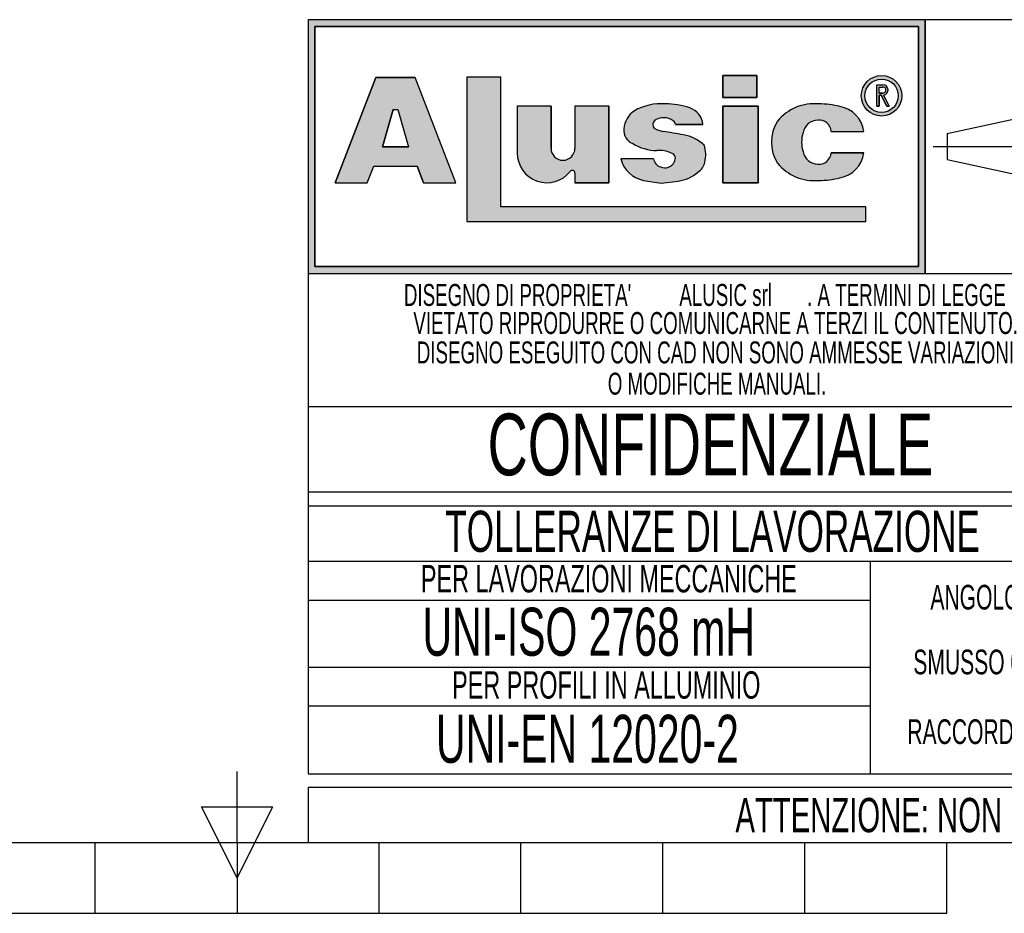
# Model space of a CAD drawing. Header units: millimetres. Extents: x 0 to 420, y 0 to 297.
# Tile 4 of 17: x 194 to 266, y 0 to 65. Entities that reach past the tile are written whole.
import ezdxf
from ezdxf.enums import TextEntityAlignment as Align

# ---------------------------------------------------------------- set-up
doc = ezdxf.new("R2010")
doc.units = ezdxf.units.MM
doc.linetypes.add('CENTERX2', pattern=[20.319999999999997, 12.7, -2.54, 2.54, -2.54])
doc.layers.add('CARTIGLIO', color=140, linetype='Continuous')
doc.styles.add('SLDTEXTSTYLE0', font='TXT', dxfattribs={"width": 0.6382978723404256})
doc.styles.add('SLDTEXTSTYLE1', font='TXT', dxfattribs={"width": 0.675})

# ---------------------------------------------------------------- blocks, each defined once
blk = doc.blocks.new('SW_NOTE_0_1')
at = {"layer": 'CARTIGLIO', "color": 0, "insert": (85.40558510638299, 3.222669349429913), "char_height": 2.5, "attachment_point": 2, "style": 'SLDTEXTSTYLE0'}
blk.add_mtext("ATTENZIONE: NON INTERPRETARE IL DISEGNO. IN CASO DI QUOTE MANCANTI O POCO CHIARE CONSULTARE L'UFFICIO TECNICO", dxfattribs=at)
blk = doc.blocks.new('SW_NOTE_0_14')
at = {"layer": 'CARTIGLIO', "color": 0, "insert": (6.67819148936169, 2.320321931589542), "char_height": 1.8, "attachment_point": 2, "style": 'SLDTEXTSTYLE0'}
blk.add_mtext("ANGOLO ±10'", dxfattribs=at)
blk = doc.blocks.new('SW_NOTE_0_15')
at = {"layer": 'CARTIGLIO', "color": 0, "insert": (23.93617021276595, 3.867203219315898), "char_height": 3, "attachment_point": 2, "style": 'SLDTEXTSTYLE0'}
blk.add_mtext('TOLLERANZE DI LAVORAZIONE', dxfattribs=at)
blk = doc.blocks.new('SW_NOTE_0_16')
at = {"layer": 'CARTIGLIO', "color": 0, "insert": (21.07265624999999, 5.800804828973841), "char_height": 4.500000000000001, "attachment_point": 2, "style": 'SLDTEXTSTYLE1'}
blk.add_mtext('CONFIDENZIALE', dxfattribs=at)
blk = doc.blocks.new('SW_NOTE_0_17')
at = {"layer": 'CARTIGLIO', "color": 0, "insert": (28.04255319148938, 2.062508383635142), "char_height": 1.6, "attachment_point": 2, "style": 'SLDTEXTSTYLE0'}
blk.add_mtext('DISEGNO ESEGUITO CON CAD NON SONO AMMESSE VARIAZIONI', dxfattribs=at)
blk = doc.blocks.new('SW_NOTE_0_18')
at = {"layer": 'CARTIGLIO', "color": 0, "insert": (27.3404255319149, 2.062508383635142), "char_height": 1.6, "attachment_point": 2, "style": 'SLDTEXTSTYLE0'}
blk.add_mtext('VIETATO RIPRODURRE O COMUNICARNE A TERZI IL CONTENUTO.', dxfattribs=at)
blk = doc.blocks.new('SW_NOTE_0_19')
at = {"layer": 'CARTIGLIO', "color": 0, "insert": (7.587765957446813, 2.320321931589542), "char_height": 1.8, "attachment_point": 2, "style": 'SLDTEXTSTYLE0'}
blk.add_mtext('SMUSSO 0.5x45°', dxfattribs=at)
blk = doc.blocks.new('SW_NOTE_0_20')
at = {"layer": 'CARTIGLIO', "color": 0, "insert": (10.40425531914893, 2.062508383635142), "char_height": 1.6, "attachment_point": 2, "style": 'SLDTEXTSTYLE0'}
blk.add_mtext('O MODIFICHE MANUALI.', dxfattribs=at)
blk = doc.blocks.new('SW_NOTE_0_21')
at = {"layer": 'CARTIGLIO', "color": 0, "char_height": 1.6, "attachment_point": 2, "style": 'SLDTEXTSTYLE0'}
for s, insert in [('ALUSIC srl', (25.45120500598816, 2.062508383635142)), ("DISEGNO DI PROPRIETA'", (10.27659574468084, 2.062508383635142)), (". A TERMINI DI LEGGE E'", (39.41078027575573, 2.062508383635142))]:
    blk.add_mtext(s, dxfattribs=dict(at, insert=insert))
blk = doc.blocks.new('SW_NOTE_0_22')
at = {"layer": 'CARTIGLIO', "color": 0, "insert": (8.569148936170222, 2.320321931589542), "char_height": 1.8, "attachment_point": 2, "style": 'SLDTEXTSTYLE0'}
blk.add_mtext('RACCORDO R 0.5', dxfattribs=at)
blk = doc.blocks.new('SW_NOTE_0_23')
at = {"layer": 'CARTIGLIO', "color": 0, "insert": (18.30319148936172, 2.578135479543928), "char_height": 2, "attachment_point": 2, "style": 'SLDTEXTSTYLE0'}
blk.add_mtext('PER LAVORAZIONI MECCANICHE', dxfattribs=at)
blk = doc.blocks.new('SW_NOTE_0_24')
at = {"layer": 'CARTIGLIO', "color": 0, "insert": (15.68484042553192, 4.511737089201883), "char_height": 3.5, "attachment_point": 2, "style": 'SLDTEXTSTYLE0'}
blk.add_mtext('UNI-ISO 2768 mH', dxfattribs=at)
blk = doc.blocks.new('SW_NOTE_0_25')
at = {"layer": 'CARTIGLIO', "color": 0, "insert": (13.85638297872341, 2.578135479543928), "char_height": 2, "attachment_point": 2, "style": 'SLDTEXTSTYLE0'}
blk.add_mtext('PER PROFILI IN ALLUMINIO', dxfattribs=at)
blk = doc.blocks.new('SW_NOTE_0_26')
at = {"layer": 'CARTIGLIO', "color": 0, "insert": (14.05585106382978, 4.511737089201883), "char_height": 3.5, "attachment_point": 2, "style": 'SLDTEXTSTYLE0'}
blk.add_mtext('UNI-EN 12020-2', dxfattribs=at)
blk = doc.blocks.new('Cartiglio ALUSIC')
at = {"layer": 'CARTIGLIO'}
h = blk.add_hatch(color=256, dxfattribs=at)
h.paths.add_polyline_path([(113.971100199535, 149.9990413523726), (113.971100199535, 131.4990413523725), (158.971100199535, 131.4990413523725), (158.971100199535, 149.9990413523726)], flags=0)
h.paths.add_polyline_path([(114.471100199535, 131.9990413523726), (114.471100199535, 149.4990413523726), (158.471100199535, 149.4990413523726), (158.471100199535, 131.9990413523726)], flags=0)
h = blk.add_hatch(color=256, dxfattribs=at)
h.paths.add_polyline_path([(118.292263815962, 138.1064632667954), (118.7611454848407, 139.3206628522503), (121.9303757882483, 139.3206628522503), (122.3992574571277, 138.1064632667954), (124.7510688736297, 138.1064632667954), (121.7833115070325, 145.7916640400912), (118.9082097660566, 145.7916640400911), (115.9404523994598, 138.1064632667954)], flags=0)
h.paths.add_polyline_path([(119.3961687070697, 140.7216809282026), (120.1708764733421, 143.4547391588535), (120.5206447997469, 143.4547391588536), (121.2953525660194, 140.721680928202)], flags=0)
for points in [[(128.0219401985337, 145.7956943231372), (125.5527056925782, 145.7956943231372), (125.5527056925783, 135.2696801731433), (154.6424359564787, 135.2696801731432), (154.6424359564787, 136.3597302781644), (128.0219401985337, 136.3597302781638)], [(144.2116339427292, 145.9308884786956), (144.2116339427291, 144.3245774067), (146.6985305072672, 144.3245774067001), (146.6985305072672, 145.9308884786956)], [(146.7838932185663, 143.6808359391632), (144.2116339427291, 143.6808359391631), (144.2116339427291, 138.1064632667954), (146.7838932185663, 138.1064632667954)]]:
    blk.add_hatch(color=256, dxfattribs=at).paths.add_polyline_path(points, flags=0)
h = blk.add_hatch(color=256, dxfattribs=at)
edge = h.paths.add_edge_path(flags=0)
edge.add_arc((155.7921827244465, 144.4510199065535), 1.479868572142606, 0, 360)
edge = h.paths.add_edge_path(flags=0)
edge.add_arc((155.7921827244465, 144.4510199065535), 1.214864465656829, 0, 360)
h = blk.add_hatch(color=256, dxfattribs=at)
edge = h.paths.add_edge_path(flags=0)
edge.add_arc((155.8903200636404, 144.8676091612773), 0.3723980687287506, 277.1406326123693, 450.0000000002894)
edge.add_line((155.8903200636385, 145.240007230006), (155.450204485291, 145.240007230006))
edge.add_line((155.450204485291, 145.240007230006), (155.450204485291, 143.6880606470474))
edge.add_line((155.450204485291, 143.6880606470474), (155.605611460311, 143.6880606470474))
edge.add_line((155.605611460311, 143.6880606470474), (155.605611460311, 144.4952110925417))
edge.add_line((155.605611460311, 144.4952110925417), (155.764003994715, 144.4952110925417))
edge.add_line((155.764003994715, 144.4952110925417), (156.171212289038, 143.6880606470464))
edge.add_line((156.171212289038, 143.6880606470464), (156.3452765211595, 143.6880606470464))
edge.add_line((156.3452765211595, 143.6880606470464), (155.9366110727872, 144.4980993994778))
edge = h.paths.add_edge_path(flags=0)
edge.add_line((155.6056114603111, 145.0846002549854), (155.8903200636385, 145.0846002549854))
edge.add_arc((155.8903200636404, 144.8676091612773), 0.2169910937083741, -90.00000000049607, 90.00000000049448, ccw=False)
edge.add_line((155.8903200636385, 144.6506180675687), (155.6056114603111, 144.6506180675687))
edge.add_line((155.6056114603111, 144.6506180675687), (155.6056114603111, 145.0846002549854))
h = blk.add_hatch(color=256, dxfattribs=at)
edge = h.paths.add_edge_path(flags=0)
edge.add_arc((132.5578484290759, 140.6186164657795), 0.8721260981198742, 180, 360, ccw=False)
edge.add_line((131.6857223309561, 140.6186164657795), (131.6857223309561, 143.6808359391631))
edge.add_line((131.6857223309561, 143.6808359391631), (129.2243885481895, 143.6808359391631))
edge.add_line((129.2243885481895, 143.6808359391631), (129.2243885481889, 140.2640777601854))
edge.add_arc((131.3820030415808, 140.2640777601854), 2.157614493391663, 180, 321.9680973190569)
edge.add_arc((133.2350345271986, 138.8146685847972), 0.1949400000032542, 3.751097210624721e-10, 141.9680973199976, ccw=False)
edge.add_line((133.4299745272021, 138.8146685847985), (133.4299745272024, 138.106463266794))
edge.add_line((133.4299745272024, 138.106463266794), (135.91068894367, 138.106463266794))
edge.add_line((135.91068894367, 138.106463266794), (135.9106889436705, 143.6808359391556))
edge.add_line((135.9106889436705, 143.6808359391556), (133.4299745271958, 143.6808359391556))
edge.add_line((133.4299745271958, 143.6808359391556), (133.4299745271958, 140.6186164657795))
h = blk.add_hatch(color=256, dxfattribs=at)
edge = h.paths.add_edge_path(flags=0)
edge.add_line((139.7219511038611, 138.0874905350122), (140.9616140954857, 138.2313935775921))
edge.add_arc((140.6251358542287, 140.9172664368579), 2.706867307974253, 277.1406456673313, 311.0032214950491)
edge.add_arc((141.7459062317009, 139.8536948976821), 1.178212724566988, 303.7868133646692, 347.8980612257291)
edge.add_arc((141.0550130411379, 140.1458147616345), 1.920162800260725, 343.6935231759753, 381.4193527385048)
edge.add_arc((140.9170023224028, 138.8528855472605), 2.77207698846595, 46.00269433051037, 81.25096772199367)
edge.add_arc((133.1604335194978, 99.54681763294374), 42.8338661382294, 78.993004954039, 81.01866969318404)
edge.add_arc((140.0875549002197, 143.5111497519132), 1.672976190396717, 238.77709912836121, 261.74465207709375, ccw=False)
edge.add_arc((139.511171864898, 142.3534770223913), 0.3988810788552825, 114.64010585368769, 223.1865854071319, ccw=False)
edge.add_arc((139.9292750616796, 141.471492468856), 1.374925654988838, 90.51660503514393, 115.15343256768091, ccw=False)
edge.add_arc((139.978971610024, 141.8617877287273), 0.986530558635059, 50.69488274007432, 93.60864602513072, ccw=False)
edge.add_arc((140.2656634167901, 142.2302567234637), 0.519939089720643, 14.547573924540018, 49.4198797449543, ccw=False)
edge.add_line((140.7689329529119, 142.3608569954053), (142.7634621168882, 142.3608569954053))
edge.add_arc((141.3534729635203, 142.2214802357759), 1.416861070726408, 5.645321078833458, 71.38339334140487)
edge.add_arc((140.0918708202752, 138.6413140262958), 5.212710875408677, 70.80435731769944, 90.86664277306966)
edge.add_arc((139.6876943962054, 140.01898057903), 3.848224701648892, 85.15036290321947, 119.9120405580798)
edge.add_arc((138.7589405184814, 141.8826763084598), 1.774008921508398, 123.9309471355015, 174.9914571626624)
edge.add_arc((138.007121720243, 141.9227892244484), 1.021881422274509, 173.5516105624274, 249.3813116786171)
edge.add_arc((139.4480837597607, 143.8857829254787), 3.430150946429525, 238.3320469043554, 269.1908231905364)
edge.add_arc((139.5671105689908, 138.3083973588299), 2.154096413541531, 64.99796384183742, 94.45891481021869, ccw=False)
edge.add_arc((140.3551381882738, 139.8813550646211), 0.398545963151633, -35.586121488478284, 72.11412463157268, ccw=False)
edge.add_arc((139.9862171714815, 139.9393420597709), 0.7512299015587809, 245.201083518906, 337.29941344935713, ccw=False)
edge.add_arc((139.934335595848, 140.0154535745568), 0.8024620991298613, 192.5591591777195, 250.8523518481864, ccw=False)
edge.add_line((139.1510748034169, 139.8409601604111), (136.768183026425, 139.8409601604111))
edge.add_arc((138.8654850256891, 140.4022414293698), 2.1711085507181, 194.9824340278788, 258.3364147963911)
edge.add_line((138.4265630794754, 138.2759630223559), (139.7219511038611, 138.0874905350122))
h = blk.add_hatch(color=256, dxfattribs=at)
edge = h.paths.add_edge_path(flags=0)
edge.add_arc((151.1448446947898, 140.5631500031), 1.095489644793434, 191.1589777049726, 269.9285492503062, ccw=False)
edge.add_arc((152.2932291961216, 141.066632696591), 2.335462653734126, 162.1599290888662, 197.8400709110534, ccw=False)
edge.add_arc((151.1448446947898, 141.5701153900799), 1.095489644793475, 90.07145075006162, 168.8410222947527, ccw=False)
edge.add_arc((151.2517282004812, 141.8150308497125), 0.8574339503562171, 2.566657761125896, 97.25285314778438, ccw=False)
edge.add_line((152.108301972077, 141.8534281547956), (154.4848142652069, 141.8534281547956))
edge.add_arc((152.4212904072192, 141.6061501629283), 2.078287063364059, 6.833333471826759, 81.00039250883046)
edge.add_arc((151.336234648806, 138.6914263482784), 5.163706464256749, 74.1517675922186, 91.31975036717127)
edge.add_arc((150.8738064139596, 140.4366829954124), 3.434301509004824, 84.25969198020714, 140.8312604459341)
edge.add_arc((150.5707293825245, 141.0666326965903), 2.817144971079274, 146.8823062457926, 213.1176937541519)
edge.add_arc((150.87380641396, 141.6965823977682), 3.434301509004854, 219.1687395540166, 275.7403080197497)
edge.add_arc((151.3362346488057, 143.4418390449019), 5.163706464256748, 268.6802496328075, 285.8482324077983)
edge.add_arc((152.4212904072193, 140.5271152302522), 2.078287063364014, 278.9996074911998, 353.1666665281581)
edge.add_line((154.4848142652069, 140.2798372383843), (152.1083019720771, 140.2798372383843))
edge.add_arc((151.2517282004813, 140.3182345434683), 0.8574339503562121, 262.7471468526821, 357.4333422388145, ccw=False)
for p, q in [((113.971100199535, 149.9990413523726), (113.971100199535, 131.4990413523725)), ((113.971100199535, 149.9990413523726), (113.971100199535, 94.99904135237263)), ((173.971100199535, 149.9990413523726), (113.971100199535, 149.9990413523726)), ((158.971100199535, 149.9990413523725), (113.971100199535, 149.9990413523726)), ((113.971100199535, 149.9990413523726), (113.971100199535, 131.4990413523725)), ((113.971100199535, 149.9990413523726), (113.971100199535, 115.5498549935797)), ((114.471100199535, 131.9990413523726), (114.471100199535, 149.4990413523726)), ((114.471100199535, 149.4990413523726), (114.471100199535, 131.9990413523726)), ((114.471100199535, 149.4990413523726), (158.471100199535, 149.4990413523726)), ((158.471100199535, 149.4990413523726), (114.471100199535, 149.4990413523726)), ((158.471100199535, 149.4990413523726), (158.471100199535, 131.9990413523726)), ((158.471100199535, 131.9990413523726), (158.471100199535, 149.4990413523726)), ((158.971100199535, 131.4990413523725), (158.971100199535, 149.9990413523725)), ((158.971100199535, 149.9990413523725), (158.971100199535, 131.4990413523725)), ((118.9082097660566, 145.7916640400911), (115.9404523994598, 138.1064632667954)), ((115.9404523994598, 138.1064632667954), (118.9082097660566, 145.7916640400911)), ((121.7833115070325, 145.7916640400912), (118.9082097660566, 145.7916640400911)), ((118.9082097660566, 145.7916640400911), (121.7833115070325, 145.7916640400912)), ((124.7510688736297, 138.1064632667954), (121.7833115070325, 145.7916640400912)), ((124.7510688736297, 138.1064632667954), (121.7833115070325, 145.7916640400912)), ((128.0219401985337, 145.7956943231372), (125.5527056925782, 145.7956943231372)), ((125.5527056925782, 145.7956943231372), (125.5527056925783, 135.2696801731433)), ((128.0219401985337, 145.7956943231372), (125.5527056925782, 145.7956943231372)), ((125.5527056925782, 145.7956943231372), (125.5527056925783, 135.2696801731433)), ((128.0219401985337, 136.3597302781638), (128.0219401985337, 145.7956943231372)), ((128.0219401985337, 136.3597302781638), (128.0219401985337, 145.7956943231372)), ((146.6985305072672, 145.9308884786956), (144.2116339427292, 145.9308884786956)), ((144.2116339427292, 145.9308884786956), (144.2116339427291, 144.3245774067)), ((144.2116339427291, 144.3245774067), (144.2116339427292, 145.9308884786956)), ((144.2116339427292, 145.9308884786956), (146.6985305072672, 145.9308884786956)), ((146.6985305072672, 145.9308884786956), (146.6985305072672, 144.3245774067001)), ((146.6985305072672, 144.3245774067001), (146.6985305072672, 145.9308884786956)), ((155.450204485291, 143.6880606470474), (155.450204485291, 145.240007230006)), ((155.450204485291, 143.6880606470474), (155.450204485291, 145.240007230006)), ((155.450204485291, 145.240007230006), (155.8903200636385, 145.240007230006)), ((155.450204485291, 145.240007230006), (155.8903200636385, 145.240007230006)), ((155.6056114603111, 145.0846002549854), (155.8903200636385, 145.0846002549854)), ((155.6056114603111, 144.6506180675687), (155.6056114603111, 145.0846002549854)), ((155.6056114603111, 144.6506180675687), (155.6056114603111, 145.0846002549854)), ((155.6056114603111, 145.0846002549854), (155.8903200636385, 145.0846002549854)), ((144.2116339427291, 144.3245774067), (146.6985305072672, 144.3245774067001)), ((146.6985305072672, 144.3245774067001), (144.2116339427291, 144.3245774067)), ((155.6056114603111, 144.6506180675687), (155.8903200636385, 144.6506180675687)), ((155.8903200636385, 144.6506180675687), (155.6056114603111, 144.6506180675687)), ((155.605611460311, 144.4952110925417), (155.605611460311, 143.6880606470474)), ((155.605611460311, 143.6880606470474), (155.605611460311, 144.4952110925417)), ((155.764003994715, 144.4952110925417), (155.605611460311, 144.4952110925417)), ((155.605611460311, 144.4952110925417), (155.764003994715, 144.4952110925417)), ((156.171212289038, 143.6880606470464), (155.764003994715, 144.4952110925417)), ((155.764003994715, 144.4952110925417), (156.171212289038, 143.6880606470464)), ((155.9366110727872, 144.4980993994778), (156.3452765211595, 143.6880606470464)), ((155.9366110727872, 144.4980993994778), (156.3452765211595, 143.6880606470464)), ((129.2243885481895, 143.6808359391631), (129.2243885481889, 140.2640777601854)), ((131.6857223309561, 143.6808359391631), (129.2243885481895, 143.6808359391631)), ((131.6857223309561, 143.6808359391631), (129.2243885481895, 143.6808359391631)), ((129.2243885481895, 143.6808359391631), (129.2243885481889, 140.2640777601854)), ((131.6857223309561, 140.6186164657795), (131.6857223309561, 143.6808359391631)), ((131.6857223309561, 143.6808359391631), (131.6857223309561, 140.6186164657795)), ((135.9106889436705, 143.6808359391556), (133.4299745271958, 143.6808359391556)), ((133.4299745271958, 143.6808359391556), (133.4299745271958, 140.6186164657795)), ((133.4299745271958, 143.6808359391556), (133.4299745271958, 140.6186164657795)), ((135.9106889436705, 143.6808359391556), (133.4299745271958, 143.6808359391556)), ((135.9106889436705, 143.6808359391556), (135.91068894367, 138.106463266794)), ((135.91068894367, 138.106463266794), (135.9106889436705, 143.6808359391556)), ((146.7838932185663, 143.6808359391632), (144.2116339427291, 143.6808359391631)), ((144.2116339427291, 143.6808359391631), (144.2116339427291, 138.1064632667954)), ((144.2116339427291, 143.6808359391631), (146.7838932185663, 143.6808359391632)), ((144.2116339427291, 138.1064632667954), (144.2116339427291, 143.6808359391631)), ((146.7838932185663, 138.1064632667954), (146.7838932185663, 143.6808359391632)), ((146.7838932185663, 143.6808359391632), (146.7838932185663, 138.1064632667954)), ((155.450204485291, 143.6880606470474), (155.605611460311, 143.6880606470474)), ((155.605611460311, 143.6880606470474), (155.450204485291, 143.6880606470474)), ((156.171212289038, 143.6880606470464), (156.3452765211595, 143.6880606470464)), ((156.3452765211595, 143.6880606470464), (156.171212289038, 143.6880606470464)), ((119.3961687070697, 140.7216809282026), (120.1708764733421, 143.4547391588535)), ((120.1708764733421, 143.4547391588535), (119.3961687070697, 140.7216809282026)), ((120.1708764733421, 143.4547391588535), (120.5206447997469, 143.4547391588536)), ((120.1708764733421, 143.4547391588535), (120.5206447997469, 143.4547391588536)), ((120.5206447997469, 143.4547391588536), (121.2953525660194, 140.721680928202)), ((120.5206447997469, 143.4547391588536), (121.2953525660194, 140.721680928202)), ((160.5624374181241, 141.7060810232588), (166.0550106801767, 142.8872795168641)), ((140.7689329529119, 142.3608569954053), (142.7634621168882, 142.3608569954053)), ((142.7634621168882, 142.3608569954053), (140.7689329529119, 142.3608569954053)), ((152.108301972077, 141.8534281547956), (154.4848142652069, 141.8534281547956)), ((152.108301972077, 141.8534281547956), (154.4848142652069, 141.8534281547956)), ((160.5624374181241, 141.7060810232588), (160.5624374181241, 139.7920016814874)), ((121.2953525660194, 140.721680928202), (119.3961687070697, 140.7216809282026)), ((119.3961687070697, 140.7216809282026), (121.2953525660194, 140.721680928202)), ((154.4848142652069, 140.2798372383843), (152.1083019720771, 140.2798372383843)), ((152.1083019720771, 140.2798372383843), (154.4848142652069, 140.2798372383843)), ((118.292263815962, 138.1064632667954), (118.7611454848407, 139.3206628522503)), ((118.292263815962, 138.1064632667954), (118.7611454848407, 139.3206628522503)), ((118.7611454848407, 139.3206628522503), (121.9303757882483, 139.3206628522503)), ((118.7611454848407, 139.3206628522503), (121.9303757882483, 139.3206628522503)), ((122.3992574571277, 138.1064632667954), (121.9303757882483, 139.3206628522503)), ((121.9303757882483, 139.3206628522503), (122.3992574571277, 138.1064632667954)), ((139.1510748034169, 139.8409601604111), (136.768183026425, 139.8409601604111)), ((139.1510748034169, 139.8409601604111), (136.768183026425, 139.8409601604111)), ((160.5624374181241, 139.7920016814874), (166.0550106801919, 138.6108031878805)), ((133.4299745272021, 138.8146685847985), (133.4299745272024, 138.106463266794)), ((133.4299745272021, 138.8146685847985), (133.4299745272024, 138.106463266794)), ((115.9404523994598, 138.1064632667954), (118.292263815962, 138.1064632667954)), ((115.9404523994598, 138.1064632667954), (118.292263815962, 138.1064632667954)), ((122.3992574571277, 138.1064632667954), (124.7510688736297, 138.1064632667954)), ((122.3992574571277, 138.1064632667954), (124.7510688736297, 138.1064632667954)), ((133.4299745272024, 138.106463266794), (135.91068894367, 138.106463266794)), ((135.91068894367, 138.106463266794), (133.4299745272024, 138.106463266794)), ((138.4265630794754, 138.2759630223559), (139.7219511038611, 138.0874905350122)), ((138.4265630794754, 138.2759630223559), (139.7219511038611, 138.0874905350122)), ((139.7219511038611, 138.0874905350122), (140.9616140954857, 138.2313935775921)), ((139.7219511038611, 138.0874905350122), (140.9616140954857, 138.2313935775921)), ((144.2116339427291, 138.1064632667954), (146.7838932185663, 138.1064632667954)), ((146.7838932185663, 138.1064632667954), (144.2116339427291, 138.1064632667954)), ((154.6424359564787, 136.3597302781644), (128.0219401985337, 136.3597302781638)), ((154.6424359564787, 136.3597302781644), (128.0219401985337, 136.3597302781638)), ((154.6424359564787, 135.2696801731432), (154.6424359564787, 136.3597302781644)), ((154.6424359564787, 135.2696801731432), (154.6424359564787, 136.3597302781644)), ((125.5527056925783, 135.2696801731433), (154.6424359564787, 135.2696801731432)), ((125.5527056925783, 135.2696801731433), (154.6424359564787, 135.2696801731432)), ((113.971100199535, 131.4990413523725), (158.971100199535, 131.4990413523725)), ((113.971100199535, 131.4990413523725), (173.971100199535, 131.4990413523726)), ((158.471100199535, 131.9990413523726), (114.471100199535, 131.9990413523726)), ((114.471100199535, 131.9990413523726), (158.471100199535, 131.9990413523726)), ((173.971100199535, 121.7636603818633), (113.971100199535, 121.7636603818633)), ((173.971100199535, 115.5498549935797), (113.971100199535, 115.5498549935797)), ((113.971100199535, 114.5498549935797), (173.971100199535, 114.5498549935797)), ((113.971100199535, 114.5498549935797), (113.971100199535, 94.99904135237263)), ((173.9571410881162, 110.4900006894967), (113.9571410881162, 110.4900006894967)), ((154.9806365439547, 94.99904135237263), (154.9806365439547, 110.4900006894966)), ((113.971100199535, 107.6716313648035), (154.9806365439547, 107.6716313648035)), ((154.9806365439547, 102.7445210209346), (113.971100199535, 102.7445210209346)), ((113.9850593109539, 99.96496483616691), (154.9945956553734, 99.96496483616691)), ((113.971100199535, 94.99904135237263), (173.971100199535, 94.99904135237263)), ((313.621100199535, 93.99904135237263), (113.971100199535, 93.99904135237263)), ((113.971100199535, 93.99904135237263), (113.971100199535, 89.99904135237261)), ((113.971100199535, 89.99904135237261), (313.621100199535, 89.99904135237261))]:
    blk.add_line(p, q, dxfattribs=at)
at = {"layer": 'CARTIGLIO', "linetype": 'CENTERX2'}
blk.add_line((159.5584198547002, 140.749041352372), (173.3837805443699, 140.749041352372), dxfattribs=at)
at = {"layer": 'CARTIGLIO', "linetype": 'Continuous'}
blk.add_line((113.9695322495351, 89.99904135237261), (313.621100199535, 89.99904135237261), dxfattribs=at)
at = {"layer": 'CARTIGLIO'}
for radius in [1.479868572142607, 1.479868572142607, 1.214864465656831, 1.214864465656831]:
    blk.add_circle((155.7921827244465, 144.4510199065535), radius, dxfattribs=at)
for centre, radius, start, end in [((155.8903200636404, 144.8676091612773), 0.3723980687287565, 277.1406326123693, 90.00000000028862), ((155.8903200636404, 144.8676091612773), 0.3723980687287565, 277.1406326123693, 90.00000000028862), ((155.8903200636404, 144.8676091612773), 0.2169910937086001, 269.9999999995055, 90.00000000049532), ((155.8903200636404, 144.8676091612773), 0.2169910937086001, 269.9999999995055, 90.00000000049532), ((139.6876943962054, 140.01898057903), 3.848224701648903, 85.15036290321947, 119.9120405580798), ((139.6876943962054, 140.01898057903), 3.848224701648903, 85.15036290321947, 119.9120405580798), ((140.0918708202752, 138.6413140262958), 5.212710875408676, 70.80435731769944, 90.86664277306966), ((140.0918708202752, 138.6413140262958), 5.212710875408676, 70.80435731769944, 90.86664277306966), ((150.8738064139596, 140.4366829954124), 3.434301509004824, 84.25969198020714, 140.8312604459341), ((150.8738064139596, 140.4366829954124), 3.434301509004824, 84.25969198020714, 140.8312604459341), ((151.336234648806, 138.6914263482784), 5.163706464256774, 74.1517675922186, 91.31975036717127), ((151.336234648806, 138.6914263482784), 5.163706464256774, 74.1517675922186, 91.31975036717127), ((152.4212904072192, 141.6061501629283), 2.078287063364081, 6.833333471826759, 81.00039250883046), ((152.4212904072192, 141.6061501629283), 2.078287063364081, 6.833333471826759, 81.00039250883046), ((138.7589405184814, 141.8826763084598), 1.774008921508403, 123.9309471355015, 174.9914571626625), ((138.7589405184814, 141.8826763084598), 1.774008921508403, 123.9309471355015, 174.9914571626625), ((141.3534729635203, 142.2214802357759), 1.416861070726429, 5.645321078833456, 71.38339334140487), ((141.3534729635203, 142.2214802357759), 1.416861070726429, 5.645321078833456, 71.38339334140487), ((139.511171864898, 142.3534770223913), 0.3988810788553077, 114.6401058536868, 223.1865854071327), ((139.511171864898, 142.3534770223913), 0.3988810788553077, 114.6401058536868, 223.1865854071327), ((139.9292750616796, 141.471492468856), 1.374925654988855, 90.51660503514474, 115.1534325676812), ((139.9292750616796, 141.471492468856), 1.374925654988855, 90.51660503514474, 115.1534325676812), ((139.978971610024, 141.8617877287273), 0.9865305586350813, 50.69488274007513, 93.60864602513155), ((139.978971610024, 141.8617877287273), 0.9865305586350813, 50.69488274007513, 93.60864602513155), ((140.2656634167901, 142.2302567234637), 0.5199390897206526, 14.5475739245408, 49.41987974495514), ((140.2656634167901, 142.2302567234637), 0.5199390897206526, 14.5475739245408, 49.41987974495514), ((150.5707293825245, 141.0666326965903), 2.81714497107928, 146.8823062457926, 213.1176937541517), ((150.5707293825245, 141.0666326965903), 2.81714497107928, 146.8823062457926, 213.1176937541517), ((151.1448446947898, 141.5701153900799), 1.095489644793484, 90.07145075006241, 168.8410222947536), ((151.1448446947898, 141.5701153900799), 1.095489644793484, 90.07145075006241, 168.8410222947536), ((151.2517282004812, 141.8150308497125), 0.8574339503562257, 2.566657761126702, 97.25285314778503), ((151.2517282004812, 141.8150308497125), 0.8574339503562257, 2.566657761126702, 97.25285314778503), ((138.007121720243, 141.9227892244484), 1.021881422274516, 173.5516105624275, 249.381311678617), ((138.007121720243, 141.9227892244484), 1.021881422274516, 173.5516105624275, 249.381311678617), ((140.0875549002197, 143.5111497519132), 1.672976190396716, 238.777099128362, 261.7446520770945), ((140.0875549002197, 143.5111497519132), 1.672976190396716, 238.777099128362, 261.7446520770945), ((133.1604335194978, 99.54681763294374), 42.83386613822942, 78.993004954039, 81.01866969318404), ((133.1604335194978, 99.54681763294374), 42.83386613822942, 78.993004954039, 81.01866969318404), ((140.9170023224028, 138.8528855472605), 2.77207698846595, 46.00269433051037, 81.25096772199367), ((140.9170023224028, 138.8528855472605), 2.77207698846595, 46.00269433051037, 81.25096772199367), ((152.2932291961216, 141.066632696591), 2.335462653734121, 162.159929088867, 197.8400709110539), ((152.2932291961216, 141.066632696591), 2.335462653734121, 162.159929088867, 197.8400709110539), ((139.4480837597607, 143.8857829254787), 3.430150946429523, 238.3320469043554, 269.1908231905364), ((139.4480837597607, 143.8857829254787), 3.430150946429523, 238.3320469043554, 269.1908231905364), ((141.0550130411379, 140.1458147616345), 1.920162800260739, 343.6935231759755, 21.41935273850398), ((141.0550130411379, 140.1458147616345), 1.920162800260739, 343.6935231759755, 21.41935273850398), ((131.3820030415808, 140.2640777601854), 2.157614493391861, 180, 321.9680973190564), ((131.3820030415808, 140.2640777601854), 2.157614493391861, 180, 321.9680973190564), ((132.5578484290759, 140.6186164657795), 0.8721260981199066, 180, 0), ((132.5578484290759, 140.6186164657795), 0.8721260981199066, 180, 0), ((139.5671105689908, 138.3083973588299), 2.154096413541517, 64.99796384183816, 94.45891481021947), ((139.5671105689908, 138.3083973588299), 2.154096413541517, 64.99796384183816, 94.45891481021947), ((140.3551381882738, 139.8813550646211), 0.398545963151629, 324.4138785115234, 72.11412463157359), ((140.3551381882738, 139.8813550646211), 0.398545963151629, 324.4138785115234, 72.11412463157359), ((151.1448446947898, 140.5631500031), 1.095489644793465, 191.1589777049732, 269.9285492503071), ((151.1448446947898, 140.5631500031), 1.095489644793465, 191.1589777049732, 269.9285492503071), ((151.2517282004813, 140.3182345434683), 0.8574339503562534, 262.7471468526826, 357.4333422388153), ((151.2517282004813, 140.3182345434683), 0.8574339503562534, 262.7471468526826, 357.4333422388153), ((152.4212904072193, 140.5271152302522), 2.078287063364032, 278.9996074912, 353.1666665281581), ((152.4212904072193, 140.5271152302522), 2.078287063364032, 278.9996074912, 353.1666665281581), ((138.8654850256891, 140.4022414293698), 2.171108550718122, 194.9824340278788, 258.3364147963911), ((138.8654850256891, 140.4022414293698), 2.171108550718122, 194.9824340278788, 258.3364147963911), ((139.934335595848, 140.0154535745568), 0.8024620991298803, 192.5591591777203, 250.8523518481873), ((139.934335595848, 140.0154535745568), 0.8024620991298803, 192.5591591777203, 250.8523518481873), ((139.9862171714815, 139.9393420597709), 0.7512299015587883, 245.2010835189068, 337.2994134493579), ((139.9862171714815, 139.9393420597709), 0.7512299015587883, 245.2010835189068, 337.2994134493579), ((141.7459062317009, 139.8536948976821), 1.178212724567, 303.7868133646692, 347.8980612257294), ((141.7459062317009, 139.8536948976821), 1.178212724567, 303.7868133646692, 347.8980612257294), ((150.87380641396, 141.6965823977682), 3.434301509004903, 219.1687395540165, 275.7403080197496), ((150.87380641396, 141.6965823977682), 3.434301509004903, 219.1687395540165, 275.7403080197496), ((133.2350345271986, 138.8146685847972), 0.1949400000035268, 3.759104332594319e-10, 141.9680973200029), ((133.2350345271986, 138.8146685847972), 0.1949400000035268, 3.759104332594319e-10, 141.9680973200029), ((140.6251358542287, 140.9172664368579), 2.706867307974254, 277.1406456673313, 311.0032214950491), ((140.6251358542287, 140.9172664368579), 2.706867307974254, 277.1406456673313, 311.0032214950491), ((151.3362346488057, 143.4418390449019), 5.163706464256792, 268.6802496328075, 285.8482324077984), ((151.3362346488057, 143.4418390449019), 5.163706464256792, 268.6802496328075, 285.8482324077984)]:
    blk.add_arc(centre, radius, start, end, dxfattribs=at)
at = {"layer": 'CARTIGLIO', "color": 140}
for name, p in [('SW_NOTE_0_21', (118.9711016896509, 128.6603244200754)), ('SW_NOTE_0_18', (116.3533271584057, 126.6141659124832)), ('SW_NOTE_0_17', (115.6355512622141, 124.4682551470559)), ('SW_NOTE_0_20', (133.3899886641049, 122.1920407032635)), ('SW_NOTE_0_16', (122.2362996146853, 115.4679531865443)), ('SW_NOTE_0_15', (119.5374520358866, 110.3183836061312)), ('SW_NOTE_0_23', (117.6003680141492, 107.6481432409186)), ('SW_NOTE_0_14', (157.5950277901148, 106.4612057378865)), ('SW_NOTE_0_24', (118.7522918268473, 102.6005131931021)), ('SW_NOTE_0_19', (156.6725276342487, 101.7341689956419)), ('SW_NOTE_0_25', (121.8587729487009, 99.90266357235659)), ('SW_NOTE_0_26', (120.2859705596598, 94.78943414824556)), ('SW_NOTE_0_22', (155.6312777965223, 96.6517264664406)), ('SW_NOTE_0_1', (127.6311861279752, 90.01640253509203))]:
    blk.add_blockref(name, p, dxfattribs=at)
at = {"layer": 'CARTIGLIO', "color": 140, "style": 'SLDTEXTSTYLE0', "width": 0.6382978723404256}
for tag, height, p in [('AUTOATTR1', 3.5, (223.449403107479, 133.7003798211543)), ('AUTOATTR2', 3.5, (221.9290871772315, 127.4217635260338)), ('AUTOATTR11', 3.5, (222.8622803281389, 121.4105734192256)), ('AUTOATTR8', 4, (219.2444208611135, 110.0025032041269)), ('AUTOATTR9', 4, (218.1221976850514, 100.4234402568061)), ('AUTOATTR0', 4, (249.0325362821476, 100.3118048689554))]:
    blk.add_attdef(tag, text='', height=height, dxfattribs=at).set_placement(p, align=Align.TOP_CENTER)
at = {"layer": 'CARTIGLIO', "color": 140}
for tag in ['AUTOATTR13', 'AUTOATTR12', 'AUTOATTR10', 'AUTOATTR7', 'AUTOATTR6', 'AUTOATTR5', 'AUTOATTR4', 'AUTOATTR3']:
    blk.add_attdef(tag, (0, 0), '', height=4, dxfattribs=at)

msp = doc.modelspace()

# ---------------------------------------------------------------- linework, layer by layer
at = {"layer": 'CARTIGLIO', "linetype": 'Continuous'}
for p, q in [((210.0037561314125, 5.171001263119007), (210.0037561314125, 10.34521728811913)), ((207.4166481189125, 7.758109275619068), (212.5908641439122, 7.758109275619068)), ((210.0037561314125, 2.583893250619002), (207.4166481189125, 7.758109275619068)), ((212.5908641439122, 7.758109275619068), (210.0037561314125, 2.583893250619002)), ((5.180115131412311, 5.171001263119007), (414.8273971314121, 5.171001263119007)), ((199.6553240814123, -0.003214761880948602), (199.6553240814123, 5.171001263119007)), ((210.0037561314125, 5.171001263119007), (210.0037561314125, -0.003214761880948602)), ((215.1758291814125, 5.171001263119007), (414.8273971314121, 5.171001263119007)), ((220.3521881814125, -0.003214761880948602), (220.3521881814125, 5.171001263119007)), ((230.7006202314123, -0.003214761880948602), (230.7006202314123, 5.171001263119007)), ((241.0490522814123, -0.003214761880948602), (241.0490522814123, 5.171001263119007)), ((251.3974843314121, -0.003214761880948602), (251.3974843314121, 5.171001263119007)), ((261.7459163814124, -0.003214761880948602), (261.7459163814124, 5.171001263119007)), ((158.2615958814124, -0.003214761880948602), (261.7459163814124, -0.003214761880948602))]:
    msp.add_line(p, q, dxfattribs=at)
at = {"layer": 'CARTIGLIO'}
msp.add_line((215.1773971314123, 5.171001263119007), (414.8273971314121, 5.171001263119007), dxfattribs=at)

# ---------------------------------------------------------------- block references
msp.add_blockref('Cartiglio ALUSIC', (101.206296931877, -84.82804008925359), dxfattribs=at)

doc.saveas('drawing.dxf')
